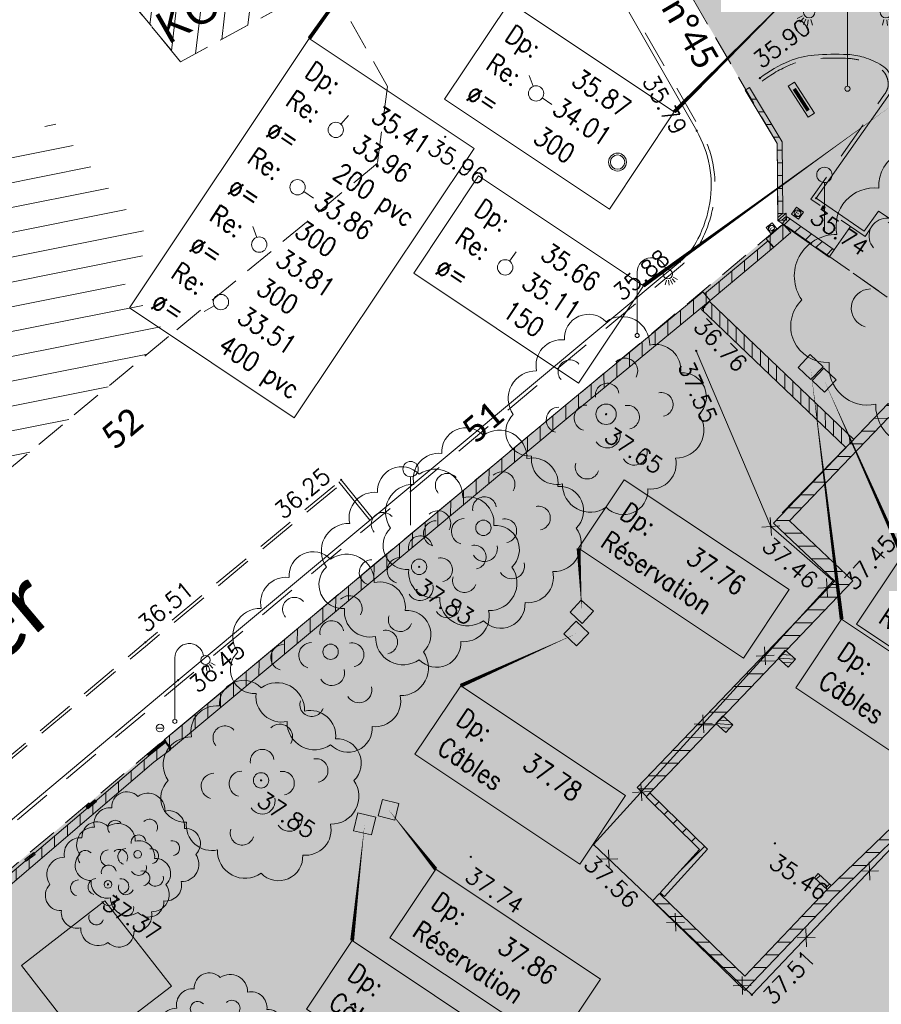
# Model space of a CAD drawing. Header units: metres. Extents: x 1711737 to 1712435, y 9275977 to 9276516.
# Tile 13 of 33: x 1711939 to 1711972, y 9276156 to 9276194. Entities that reach past the tile are written whole.
import ezdxf
from ezdxf.enums import TextEntityAlignment as Align

# ---------------------------------------------------------------- set-up
doc = ezdxf.new("R2010")
doc.units = ezdxf.units.M
doc.header["$LTSCALE"] = 5
doc.header["$PDMODE"] = 32
doc.header["$PDSIZE"] = 0.05
for name, pattern in [('Chemin', [0.5, 0.3, -0.2]), ('Feeder', [3, 1, -0.5, 1, -0.5]), ('Parcelle', [1.2, 0.8, -0.4])]:
    doc.linetypes.add(name, pattern=pattern)
doc.layers.get('0').update_dxf_attribs({"lineweight": 15})
doc.layers.add('_sh_lot1', color=7, linetype='Continuous', lineweight=15, true_color=0xffffd7)
for name, color, linetype, lineweight in [('BO_bordure', 7, 'Continuous', 13), ('BO_bordure.gra', 7, 'Continuous', 5), ('CAD-Parcelle', 11, 'Parcelle', 13), ('CAD-Parcelle-Texte', 11, 'Continuous', 15), ('CL_cloture', 7, 'Continuous', 13), ('CL_cloture.gra', 7, 'Continuous', 9), ('FA_facade.hah', 147, 'Continuous', 13), ('LA_limite-apparente', 8, 'Continuous', 13), ('LBA_bord-Asphalte', 8, 'Continuous', 15), ('MA_assainissement', 30, 'Continuous', 13), ('MA_assainissement.txt', 5, 'Continuous', 9), ('ME_electricite', 1, 'Continuous', 13), ('MG_gaz', 40, 'Continuous', 13), ('MI_non-affecte', 8, 'Continuous', 13), ('MI_non-affecte_Texte', 8, 'Continuous', 13), ('ML_eclairage-public', 6, 'Continuous', 13), ('MR_topo', 7, 'Continuous', 5), ('MR_topo.alt', 7, 'Continuous', 9), ('MS_signalisation', 7, 'Continuous', 13), ('MSH_signalisation-horizontale', 8, 'Continuous', 9), ('MU_mur', 7, 'Continuous', 13), ('MU_mur.hah', 147, 'Continuous', 13), ('MV_voirie', 7, 'Continuous', 13), ('TA_talus', 94, 'Continuous', 13), ('TH_talus-haut', 92, 'Continuous', 13), ('VE_Vegetation', 96, 'Continuous', 9)]:
    doc.layers.add(name, color=color, linetype=linetype, lineweight=lineweight)
doc.layers.add('CAD-NomRue', color=7, linetype='Continuous')
doc.styles.add('Ass-Style', font='simplex.shx')
doc.styles.add('Legend', font='calibri.ttf')
doc.styles.add('Simplex 1.0', font='Simplex.shx', dxfattribs={"height": 0.2})
doc.styles.get("Standard").update_dxf_attribs({"font": 'arial.ttf'})
doc.styles.add('Stylbloc-bdu', font='sanss___.ttf')
pattern_1 = [(0, (0, 0), (0, 0.5), [])]
pattern_2 = [(45, (0, 0), (-0.353553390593, 0.353553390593), [])]
pattern_3 = [(45, (0, 0), (-0.017677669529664, 0.017677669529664), [])]
pattern_4 = [(90, (0, 0), (-0.5, 3e-17), [])]
pattern_5 = [(11.2999, (1711881.224, 9276159.8023), (-0.186637, 0.934036), [])]

# ---------------------------------------------------------------- blocks, each defined once
blk = doc.blocks.new('Gv2')
at = {"color": 0}
for centre, radius, start, end in [((-0.0855, 0.3713), 0.1183, 43.6925, 183.5969), ((0.078, 0.3425), 0.1353, 358.4583, 125.1928), ((-0.2179, 0.2399), 0.1248, 83.4353, 192.7267), ((0.2407, 0.2171), 0.1248, 353.4353, 102.7267), ((-0.1768, 0.2081), 0.0582, 40.5494, 221.5178), ((0.0917, 0.2119), 0.0628, 330.5895, 133.7127), ((-0.3433, 0.0771), 0.1353, 88.4583, 215.1928), ((0.3722, 0.0847), 0.1183, 313.6925, 93.5969), ((0.0056, 0.0935), 0.0582, 9.1467, 190.1151), ((0.2694, 0.0478), 0.0582, 280.5494, 101.5178), ((-0.23, -0.0278), 0.0628, 90.5895, 253.7127), ((-0.0934, -0.0177), 0.0628, 90.5895, 253.7127), ((0.1047, -0.0144), 0.0582, 280.5494, 101.5178), ((-0.3721, -0.0864), 0.1183, 133.6925, 273.5969), ((0.3433, -0.0788), 0.1353, 268.4583, 35.1928), ((0.0058, -0.1023), 0.0628, 210.5895, 13.7127), ((0.1384, -0.1866), 0.0628, 210.5895, 13.7127), ((-0.2407, -0.2188), 0.1248, 173.4353, 282.7267), ((0.2179, -0.2416), 0.1248, 263.4353, 12.7267), ((-0.0925, -0.2585), 0.0582, 160.5494, 341.5178), ((-0.078, -0.3442), 0.1353, 178.4583, 305.1928), ((0.0856, -0.373), 0.1183, 223.6925, 3.5969)]:
    blk.add_arc(centre, radius, start, end, dxfattribs=at)
blk = doc.blocks.new('PointTopo')
at = {"color": 0}
blk.add_point((0, 0), dxfattribs=at)
at = {"layer": 'MR_topo.alt', "style": 'Simplex 1.0'}
blk.add_attdef('ALT', text='', height=0.65, dxfattribs=at).set_placement((0.25, -0.25), align=Align.TOP_LEFT)
blk = doc.blocks.new('Gv1')
at = {"color": 0}
blk.add_circle((0, 0), 0.5, dxfattribs=at)
blk = doc.blocks.new('Gl10')
at = {"flags": 128}
for points in [[(0, 0.1), (0, 3.104, 0.933922), (-1.4, 3.2)], [(0, 0.1), (0, 3.104, -0.933922), (1.4, 3.2)]]:
    blk.add_lwpolyline(points, format="xyb", dxfattribs=at)
at = {"color": 0}
for points in [[(-1.764, 2.857), (-1.97, 2.745)], [(-1.704, 2.779), (-1.862, 2.607)], [(-1.624, 2.726), (-1.721, 2.513)], [(-1.535, 2.702), (-1.562, 2.469)], [(-1.427, 2.709), (-1.369, 2.482)], [(1.426, 2.709), (1.369, 2.482)], [(1.535, 2.702), (1.562, 2.469)], [(1.624, 2.727), (1.72, 2.513)], [(1.703, 2.779), (1.862, 2.607)], [(1.764, 2.857), (1.97, 2.745)]]:
    blk.add_lwpolyline(points, dxfattribs=at)
at = {"flags": 128}
blk.add_lwpolyline([(0, 0.125), (0, 0.125)], dxfattribs=at)
at = {"color": 0}
for centre, radius in [((-1.5, 3), 0.224), ((1.5, 3), 0.224), ((0, 0), 0.1)]:
    blk.add_circle(centre, radius, dxfattribs=at)
blk = doc.blocks.new('Ha5')
at = {"color": 0}
blk.add_lwpolyline([(-0.5, -0.5), (0.5, -0.5), (0.5, 0.5), (-0.5, 0.5)], close=True, dxfattribs=at)
blk = doc.blocks.new('Hv8')
at = {"color": 0}
for p, q in [((-0.5, 0.398), (-0.398, 0.5)), ((-0.5, -0.051), (0.051, 0.5)), ((-0.5, -0.5), (0.5, 0.5)), ((-0.051, -0.5), (0.5, 0.051)), ((0.398, -0.5), (0.5, -0.398))]:
    blk.add_line(p, q, dxfattribs=at)
blk.add_lwpolyline([(-0.5, -0.5), (0.5, -0.5), (0.5, 0.5), (-0.5, 0.5)], close=True, dxfattribs=at)
blk = doc.blocks.new('Hvt')
at = {"color": 0}
blk.add_lwpolyline([(-0.5, -0.1), (0.5, -0.1), (0.5, 0.1), (-0.5, 0.1)], close=True, dxfattribs=at)
at = {"color": 0, "const_width": 0.1, "flags": 128}
blk.add_lwpolyline([(-0.35, 0), (0.35, 0)], dxfattribs=at)
blk = doc.blocks.new('Gs1')
at = {"color": 0, "flags": 128}
blk.add_lwpolyline([(0, 0), (0, 1.9)], dxfattribs=at)
at = {"color": 0}
blk.add_circle((0, 2.2), 0.3, dxfattribs=at)
blk = doc.blocks.new('Heq')
at = {"color": 0}
blk.add_lwpolyline([(-0.5, -0.5), (0.5, -0.5), (0.5, 0.5), (-0.5, 0.5)], close=True, dxfattribs=at)
blk.add_circle((0, 0), 0.4, dxfattribs=at)
at = {"color": 0, "style": 'Stylbloc-bdu'}
blk.add_text('E', height=0.6, dxfattribs=at).set_placement((0, 0), align=Align.MIDDLE_CENTER)
blk = doc.blocks.new('Gl9')
at = {"color": 0, "flags": 128}
blk.add_lwpolyline([(0, 0.1), (0, 3.104, -0.933922), (1.4, 3.2)], format="xyb", dxfattribs=at)
at = {"color": 0}
for points in [[(1.426, 2.709), (1.369, 2.482)], [(1.535, 2.702), (1.562, 2.469)], [(1.624, 2.727), (1.72, 2.513)], [(1.703, 2.779), (1.862, 2.607)], [(1.764, 2.857), (1.97, 2.745)]]:
    blk.add_lwpolyline(points, dxfattribs=at)
at = {"color": 0, "flags": 128}
blk.add_lwpolyline([(0, 0.125), (0, 0.125)], dxfattribs=at)
at = {"color": 0}
for centre, radius in [((1.5, 3), 0.224), ((0, 0), 0.1)]:
    blk.add_circle(centre, radius, dxfattribs=at)
blk = doc.blocks.new('Hg7')
at = {"color": 0, "flags": 128}
blk.add_lwpolyline([(-0.1125, 0), (0.1125, 0)], dxfattribs=at)
at = {"color": 0}
blk.add_circle((0, 0), 0.15, dxfattribs=at)
blk = doc.blocks.new('Ha1')
at = {"color": 0}
for radius in [0.5, 0.4]:
    blk.add_circle((0, 0), radius, dxfattribs=at)
blk = doc.blocks.new('_GeoCroix')
at = {"color": 0, "linetype": 'ByBlock', "lineweight": -2}
for p, q in [((-0.5, 0.5), (0.5, -0.5)), ((-0.5, -0.5), (0.5, 0.5))]:
    blk.add_line(p, q, dxfattribs=at)
blk = doc.blocks.new('dir_tron')
at = {"color": 0, "flags": 128}
blk.add_lwpolyline([(0.2, 0), (0.5, 0)], dxfattribs=at)
at = {"color": 0}
blk.add_circle((0, 0), 0.2, dxfattribs=at)

msp = doc.modelspace()

# ---------------------------------------------------------------- hatches: boundary and pattern name
at = {"layer": '_sh_lot1'}
h = msp.add_hatch(color=256, dxfattribs=at)
h.dxf.hatch_style = 1
h.paths.add_polyline_path([(1712050.695, 9276201.207), (1712041.971, 9276188.535), (1712031.491, 9276173.935), (1712021.032, 9276159.096), (1712016.253, 9276152.398), (1712014.08, 9276153.956), (1711985.838, 9276173.941), (1711968.308, 9276186.247), (1711968.27, 9276189.263), (1711952.437, 9276216.502), (1711948.951, 9276222.618), (1711953.153, 9276228.058), (1711955.689, 9276231.385), (1711956.567, 9276232.537), (1711959.283, 9276236.389), (1711957.439, 9276237.785), (1711955.641, 9276235.245), (1711954.528, 9276237.209), (1711952.857, 9276240.073), (1711951.329, 9276242.664), (1711950.259, 9276244.465), (1711949.482, 9276245.781), (1711947.588, 9276249.002), (1711948.855, 9276251.159), (1711953.921, 9276258.555), (1711957.085, 9276263.173), (1711961.209, 9276269.384), (1711963.595, 9276272.461), (1711963.93, 9276272.822), (1711964.46, 9276272.981), (1711965.086, 9276272.948), (1711965.62, 9276272.692), (1711978.036, 9276264.401), (1711976.668, 9276262.597), (1711989.632, 9276252.423), (1711991.235, 9276254.65), (1711998.516, 9276249.714), (1712001.29, 9276247.797), (1712006.354, 9276244.298), (1712016.449, 9276237.403), (1712016.271, 9276237.127), (1712012.502, 9276228.82), (1712012.697, 9276228.676), (1712017.972, 9276224.822), (1712023.931, 9276228.015), (1712035.669, 9276234.772), (1712045.724, 9276217.108), (1712062.431, 9276226.735), (1712072.551, 9276232.555), (1712075.161, 9276228.015), (1712059.203, 9276218.84), (1712048.391, 9276212.555), (1712041.24, 9276208.372), (1712050.211, 9276201.555)])
h = msp.add_hatch(color=256, dxfattribs=at)
h.dxf.hatch_style = 1
h.paths.add_polyline_path([(1712001.971, 9276136.535), (1712011.331, 9276149.995), (1712014.08, 9276153.956), (1711985.838, 9276173.941), (1711968.512, 9276186.104), (1711952.301, 9276172.605), (1711946.038, 9276167.369), (1711923.87, 9276148.803), (1711929.255, 9276142.337), (1711950.125, 9276124.469), (1711956.999, 9276136.257), (1711987.056, 9276114.796), (1711996.116, 9276127.229)], flags=17)
at = {"layer": 'FA_facade.hah'}
h = msp.add_hatch(dxfattribs=at)
h.set_pattern_fill('ANSI31', color=256, scale=0.3)
h.set_pattern_definition(pattern_5)
h.paths.add_polyline_path([(1711977.987, 9276199.801), (1711989.346, 9276191.706), (1712000.28, 9276207.001), (1712001.167, 9276206.365), (1712001.226, 9276206.446), (1712002.077, 9276205.836), (1712002.018, 9276205.755), (1712004.224, 9276204.183), (1712002.966, 9276202.422, 0.08537), (1712002.816, 9276202.112, 0.111979), (1712002.802, 9276201.849, 0.109733), (1712002.9, 9276201.606, 0.086308), (1712003.133, 9276201.368), (1712010.463, 9276196.106, 0.095282), (1712010.757, 9276195.97, 0.108911), (1712011.041, 9276195.963, 0.102587), (1712011.282, 9276196.064, 0.085753), (1712011.505, 9276196.281), (1712012.363, 9276197.462), (1712012.42, 9276197.42), (1712015.192, 9276201.196), (1712015.089, 9276201.274), (1712016.787, 9276203.595, 0.09354), (1712016.917, 9276203.868, 0.10023), (1712016.934, 9276204.149, 0.108626), (1712016.823, 9276204.445, 0.108626), (1712016.598, 9276204.668), (1712009.283, 9276209.904, 0.102238), (1712008.989, 9276210.035, 0.106254), (1712008.679, 9276210.036, 0.098614), (1712008.427, 9276209.927, 0.08627), (1712008.204, 9276209.709), (1712006.089, 9276206.769), (1712003.895, 9276208.357), (1712003.837, 9276208.275), (1712002.962, 9276208.888), (1712003.019, 9276208.97), (1712002.143, 9276209.578), (1712006.108, 9276215.097), (1712004.852, 9276215.977), (1712004.795, 9276215.896), (1712003.607, 9276216.728), (1712003.665, 9276216.81), (1712004.476, 9276217.95), (1712004.394, 9276218.008), (1712006.025, 9276220.3), (1712006.107, 9276220.242), (1712009.812, 9276225.45), (1712006.435, 9276227.878), (1712006.352, 9276227.935), (1712007.271, 9276229.266), (1712007.354, 9276229.209), (1712012.004, 9276235.732), (1712010.645, 9276236.697), (1712010.587, 9276236.615), (1712008.965, 9276237.774), (1712009.023, 9276237.855), (1711992.083, 9276249.951), (1711990.502, 9276247.779), (1711971.925, 9276261.036), (1711972.975, 9276262.505), (1711964.795, 9276268.337), (1711955.39, 9276255.047), (1711967.696, 9276246.305), (1711967.754, 9276246.386), (1711971.065, 9276244.034), (1711971.007, 9276243.953), (1711971.088, 9276243.895), (1711970.527, 9276243.106), (1711970.444, 9276243.165), (1711964.516, 9276234.864), (1711964.597, 9276234.806), (1711963.591, 9276233.403), (1711963.514, 9276233.458), (1711956.419, 9276223.505), (1711962.114, 9276219.449), (1711963.748, 9276221.674), (1711969.898, 9276217.33), (1711968.309, 9276215.081), (1711967.431, 9276215.695), (1711963.476, 9276210.148)])
h.paths.add_polyline_path([(1711971.329, 9276210.689), (1711976.866, 9276218.53), (1711964.992, 9276226.917), (1711968.587, 9276231.962), (1711977.989, 9276245.126), (1711962.354, 9276256.233), (1711964.947, 9276259.873), (1711991.628, 9276240.833), (1711993.209, 9276243.003), (1712005.03, 9276234.562), (1712003.261, 9276232.082), (1711999.532, 9276226.683), (1712002.854, 9276224.295), (1711996.672, 9276215.607), (1711999.08, 9276213.919), (1711988.182, 9276198.675), (1711980.889, 9276203.873)], flags=16)
h = msp.add_hatch(dxfattribs=at)
h.set_pattern_fill('ANSI31', color=256, scale=0.3, angle=72)
h.set_pattern_definition([(83.2999, (1711881.224, 9276159.8023), (-0.945995, 0.11113), [])])
h.paths.add_polyline_path([(1711950.701, 9276195.595), (1711948.951, 9276198.665), (1711942.671, 9276195.215), (1711944.931, 9276192.455)])
h = msp.add_hatch(dxfattribs=at)
h.set_pattern_fill('ANSI31', color=256, scale=0.3)
h.set_pattern_definition(pattern_5)
h.paths.add_polyline_path([(1711943.951, 9276185.275), (1711939.921, 9276190.165), (1711938.371, 9276188.935), (1711935.341, 9276192.615), (1711933.541, 9276192.815), (1711924.501, 9276185.215), (1711927.351, 9276181.815), (1711934.411, 9276173.335), (1711944.461, 9276181.705), (1711942.491, 9276184.085)])
at = {"layer": 'MU_mur.hah'}
h = msp.add_hatch(dxfattribs=at)
h.set_pattern_fill('_U', color=256, scale=0.5, style=0, pattern_type=0)
h.set_pattern_definition(pattern_1)
h.paths.add_polyline_path([(1711968.299, 9276186.515), (1711968.27, 9276189.263), (1711967.026, 9276191.346), (1711967.198, 9276191.448), (1711968.47, 9276189.32), (1711968.499, 9276186.517)])
h = msp.add_hatch(dxfattribs=at)
h.set_pattern_fill('_U', color=256, scale=0.5, angle=45, style=0, pattern_type=0)
h.set_pattern_definition(pattern_2)
h.paths.add_polyline_path([(1711968.475, 9276186.108), (1711970.311, 9276184.815), (1711970.507, 9276185.092), (1711968.671, 9276186.386)])
h = msp.add_hatch(dxfattribs=at)
h.set_pattern_fill('_U', color=256, scale=0.5, angle=90, style=0, pattern_type=0)
h.set_pattern_definition(pattern_4)
h.paths.add_polyline_path([(1711967.85, 9276185.525), (1711968.516, 9276186.108), (1711968.806, 9276185.776), (1711968.139, 9276185.194)])
h = msp.add_hatch(dxfattribs=at)
h.set_pattern_fill('_U', color=256, scale=0.5, angle=90, style=0, pattern_type=0)
h.set_pattern_definition(pattern_4)
h.paths.add_polyline_path([(1711965.433, 9276183.378), (1711967.922, 9276185.455), (1711968.14, 9276185.195), (1711965.651, 9276183.117)])
h = msp.add_hatch(dxfattribs=at)
h.set_pattern_fill('_U', color=256, scale=0.5, angle=90, style=0, pattern_type=0)
h.set_pattern_definition(pattern_4)
h.paths.add_polyline_path([(1711944.295, 9276165.914), (1711959.897, 9276178.938), (1711965.37, 9276183.456), (1711965.65, 9276183.116), (1711960.178, 9276178.599), (1711944.577, 9276165.576)])
h = msp.add_hatch(dxfattribs=at)
h.set_pattern_fill('ANSI31', color=256, scale=0.1, angle=45, style=0)
h.paths.add_polyline_path([(1711965.623, 9276183.076), (1711971.27, 9276177.672), (1711970.966, 9276177.354), (1711965.319, 9276182.758)])
h = msp.add_hatch(dxfattribs=at)
h.set_pattern_fill('_U', color=256, scale=0.5, style=0, pattern_type=0)
h.set_pattern_definition(pattern_1)
h.paths.add_polyline_path([(1711975.993, 9276175.358), (1711972.633, 9276178.532), (1711968.759, 9276174.485), (1711971.236, 9276172.144), (1711963.166, 9276163.7), (1711962.804, 9276164.046), (1711970.527, 9276172.126), (1711968.131, 9276174.391), (1711972.619, 9276179.082), (1711976.261, 9276175.641)])
h = msp.add_hatch(dxfattribs=at)
h.set_pattern_fill('_U', color=256, scale=0.5, style=0, pattern_type=0)
h.set_pattern_definition(pattern_1)
h.paths.add_polyline_path([(1711963.398, 9276159.609), (1711967.017, 9276156.098), (1711970.521, 9276159.771), (1711975.91, 9276164.977), (1711975.675, 9276165.204), (1711978.859, 9276168.601), (1711978.129, 9276169.314), (1711977.886, 9276169.065), (1711978.336, 9276168.625), (1711975.113, 9276165.19), (1711975.334, 9276164.977), (1711970.237, 9276160.053), (1711967.006, 9276156.666), (1711963.677, 9276159.896)])
h = msp.add_hatch(dxfattribs=at)
h.set_pattern_fill('_U', color=256, scale=0.5, angle=90, style=0, pattern_type=0)
h.set_pattern_definition(pattern_4)
h.paths.add_polyline_path([(1711927.593, 9276151.903), (1711936.39, 9276159.076), (1711943.686, 9276165.284), (1711944.347, 9276165.812), (1711944.55, 9276165.558), (1711943.893, 9276165.033), (1711936.598, 9276158.826), (1711927.799, 9276151.651)])
h = msp.add_hatch(dxfattribs=at)
h.set_pattern_fill('_U', color=256, scale=0.025, angle=45, style=0, pattern_type=0)
h.set_pattern_definition(pattern_3)
h.paths.add_polyline_path([(1711943.686, 9276165.284), (1711944.367, 9276165.847), (1711944.31, 9276165.917), (1711943.629, 9276165.353)])
h = msp.add_hatch(dxfattribs=at)
h.set_pattern_fill('_U', color=256, scale=0.5, angle=45, style=0, pattern_type=0)
h.set_pattern_definition(pattern_2)
h.paths.add_polyline_path([(1711963.145, 9276163.688), (1711965.241, 9276161.626), (1711963.704, 9276159.924), (1711963.867, 9276159.777), (1711965.546, 9276161.635), (1711963.3, 9276163.845)])
h = msp.add_hatch(dxfattribs=at)
h.set_pattern_fill('_U', color=256, scale=0.025, angle=45, style=0, pattern_type=0)
h.set_pattern_definition(pattern_3)
h.paths.add_polyline_path([(1711941.298, 9276163.22), (1711941.638, 9276163.499), (1711941.581, 9276163.569), (1711941.241, 9276163.289)])
h = msp.add_hatch(dxfattribs=at)
h.set_pattern_fill('_U', color=256, scale=0.5, angle=45, style=0, pattern_type=0)
h.set_pattern_definition(pattern_2)
h.paths.add_polyline_path([(1711938.892, 9276161.164), (1711939.248, 9276161.431), (1711939.194, 9276161.503), (1711938.838, 9276161.236)])
h = msp.add_hatch(dxfattribs=at)
h.set_pattern_fill('_U', color=256, scale=0.5, angle=45, style=0, pattern_type=0)
h.set_pattern_definition(pattern_2)
h.paths.add_polyline_path([(1711970.237, 9276160.053), (1711969.736, 9276160.518), (1711969.885, 9276160.679), (1711970.387, 9276160.214)])

# ---------------------------------------------------------------- linework, layer by layer
at = {"layer": 'BO_bordure', "flags": 128}
for points in [[(1711917.373, 9276145.247), (1711935.666, 9276160.562), (1711944.832, 9276168.251), (1711952.453, 9276174.607), (1711964.475, 9276184.636, 0.102196), (1711965.178, 9276185.521, 0.076944), (1711965.641, 9276186.942, 0.085567), (1711965.627, 9276188.385, 0.084585), (1711965.127, 9276189.757), (1711955.056, 9276207.429, 0.024997), (1711954.744, 9276207.918, 0.009175), (1711953.807, 9276209.187, 0.012386), (1711952.892, 9276210.319, 0.012386), (1711951.923, 9276211.405)], [(1711967.599, 9276191.822, -0.060964), (1711968.752, 9276192.486, -0.080909), (1711969.728, 9276192.723, -0.031032), (1711971.034, 9276192.743, -0.063652), (1711971.663, 9276192.633, -0.057535), (1711972.374, 9276192.318, -0.123812), (1711972.635, 9276192.062, -0.061615), (1711972.727, 9276191.858, -0.056132), (1711972.773, 9276191.617, -0.098851), (1711972.745, 9276191.383, -0.074037), (1711972.604, 9276191.102), (1711969.805, 9276187.124), (1711971.678, 9276185.83), (1711972.24, 9276186.607), (1711975.829, 9276184.223), (1711975.527, 9276183.771), (1711977.414, 9276182.488), (1711977.768, 9276183.028), (1711979.552, 9276181.795), (1711982.11, 9276185.31, -0.098667), (1711982.451, 9276185.625, -0.079387), (1711982.984, 9276185.844, -0.106627), (1711983.677, 9276185.857, -0.106627), (1711984.314, 9276185.583)]]:
    msp.add_lwpolyline(points, format="xyb", dxfattribs=at)
at = {"layer": 'BO_bordure.gra', "linetype": 'Chemin', "flags": 128}
for points in [[(1711917.469, 9276145.132), (1711935.763, 9276160.447), (1711944.929, 9276168.136), (1711952.549, 9276174.492), (1711964.571, 9276184.521, 0.102196), (1711965.312, 9276185.453, 0.076944), (1711965.789, 9276186.918, 0.085567), (1711965.774, 9276188.412, 0.084585), (1711965.258, 9276189.831), (1711955.186, 9276207.504, 0.024997), (1711954.867, 9276208.005, 0.009175), (1711953.926, 9276209.278, 0.012386), (1711953.007, 9276210.416, 0.012386), (1711952.032, 9276211.507, 0.012386)], [(1711967.689, 9276191.702, -0.060964), (1711968.81, 9276192.347, -0.080909), (1711969.74, 9276192.574, -0.031032), (1711971.027, 9276192.593, -0.063652), (1711971.619, 9276192.489, -0.057535), (1711972.298, 9276192.189, -0.123812), (1711972.507, 9276191.984, -0.061615), (1711972.584, 9276191.814, -0.056132), (1711972.623, 9276191.606, -0.098851), (1711972.602, 9276191.43, -0.074037), (1711972.481, 9276191.189), (1711969.595, 9276187.086), (1711971.714, 9276185.624), (1711972.277, 9276186.403), (1711975.62, 9276184.182), (1711975.32, 9276183.731), (1711977.456, 9276182.278), (1711977.809, 9276182.817), (1711979.587, 9276181.588), (1711982.231, 9276185.221, -0.098667), (1711982.53, 9276185.497, -0.079387), (1711983.018, 9276185.698, -0.106627), (1711983.648, 9276185.71, -0.106627), (1711984.227, 9276185.461, -0.106627)]]:
    msp.add_lwpolyline(points, format="xyb", dxfattribs=at)
at = {"layer": 'CAD-Parcelle', "ltscale": 0.3, "elevation": 34.565}
msp.add_lwpolyline([(1712014.08, 9276153.956), (1711985.838, 9276173.941), (1711968.308, 9276186.247), (1711968.27, 9276189.263), (1711952.437, 9276216.502), (1711948.951, 9276222.618), (1711953.153, 9276228.058), (1711955.689, 9276231.385), (1711956.567, 9276232.537), (1711959.283, 9276236.389), (1711957.439, 9276237.785), (1711955.641, 9276235.245), (1711954.528, 9276237.209), (1711952.857, 9276240.073), (1711951.329, 9276242.664)], dxfattribs=at)
for points in [[(1711908.341, 9276204.585), (1711909.371, 9276205.175), (1711909.661, 9276205.345), (1711909.921, 9276204.965), (1711930.321, 9276216.765), (1711932.261, 9276213.375), (1711934.241, 9276209.915), (1711936.211, 9276206.485), (1711938.201, 9276203.015), (1711940.331, 9276199.285), (1711942.671, 9276195.215), (1711944.931, 9276192.455), (1711950.701, 9276195.595), (1711953.031, 9276191.495), (1711952.631, 9276188.485), (1711944.461, 9276181.705), (1711934.411, 9276173.335), (1711927.351, 9276181.815), (1711924.501, 9276185.215), (1711908.341, 9276204.585)], [(1711942.671, 9276195.215), (1711948.951, 9276198.665), (1711950.701, 9276195.595), (1711944.931, 9276192.455), (1711942.671, 9276195.215)], [(1711987.056, 9276114.796), (1711956.999, 9276136.257), (1711950.125, 9276124.469), (1711929.137, 9276142.438), (1711929.141, 9276142.474), (1711923.87, 9276148.803), (1711946.038, 9276167.369), (1711952.301, 9276172.605), (1711968.516, 9276186.108), (1711968.308, 9276186.247), (1711985.838, 9276173.941), (1712014.08, 9276153.956), (1712011.331, 9276149.995), (1712001.971, 9276136.535), (1711996.116, 9276127.229), (1711987.056, 9276114.796)]]:
    msp.add_lwpolyline(points, close=True, dxfattribs=at)
at = {"layer": 'CL_cloture', "flags": 128}
msp.add_lwpolyline([(1711968.027, 9276174.269), (1711970.467, 9276172.141), (1711961.095, 9276161.818), (1711967.286, 9276155.936), (1711978.996, 9276168.259), (1711979.722, 9276167.562), (1711984.601, 9276172.673)], dxfattribs=at)
at = {"layer": 'LA_limite-apparente', "flags": 128}
msp.add_lwpolyline([(1711938.708, 9276157.077), (1711941.288, 9276153.759), (1711944.575, 9276156.271), (1711941.974, 9276159.617)], close=True, dxfattribs=at)
at = {"layer": 'LBA_bord-Asphalte', "linetype": 'Chemin', "flags": 128}
msp.add_lwpolyline([(1711970.507, 9276185.092), (1711971.145, 9276186.016)], dxfattribs=at)
at = {"layer": 'MA_assainissement.txt'}
for points in [[(1711959.993, 9276207.43, 0, 0.15, 0), (1711949.967, 9276193.37, 0, 0, 0)], [(1711970.397, 9276196.666, 0, 0.15, 0), (1711964.25, 9276190.497, 0, 0, 0)], [(1711972.724, 9276190.716, 0, 0.15, 0), (1711963.041, 9276183.689, 0, 0, 0)]]:
    msp.add_lwpolyline(points, format="xyseb", dxfattribs=at)
for points in [[(1711957.802, 9276194.798), (1711964.25, 9276190.497), (1711961.711, 9276186.691), (1711955.264, 9276190.991)], [(1711949.967, 9276193.37), (1711956.415, 9276189.07), (1711949.382, 9276178.525), (1711942.934, 9276182.825)], [(1711956.594, 9276187.989), (1711963.041, 9276183.689), (1711960.503, 9276179.883), (1711954.055, 9276184.183)]]:
    msp.add_lwpolyline(points, close=True, dxfattribs=at)
at = {"layer": 'MI_non-affecte_Texte'}
for points in [[(1711969.581, 9276180.507, 0, 0.15, 0), (1711970.799, 9276170.633, 0, 0, 0)], [(1711970.115, 9276179.993, 0, 0.15, 0), (1711973.172, 9276173.122, 0, 0, 0)], [(1711960.631, 9276170.926, 0, 0.15, 0), (1711960.505, 9276173.413, 0, 0, 0)], [(1711960.417, 9276170.073, 0, 0.15, 0), (1711955.892, 9276168.032, 0, 0, 0)], [(1711953.072, 9276163.18, 0, 0.15, 0), (1711954.915, 9276160.85, 0, 0, 0)], [(1711952.135, 9276162.625, 0, 0.15, 0), (1711951.644, 9276158.056, 0, 0, 0)]]:
    msp.add_lwpolyline(points, format="xyseb", dxfattribs=at)
for points in [[(1711962.294, 9276176.096), (1711968.742, 9276171.796), (1711966.953, 9276169.113), (1711960.505, 9276173.413)], [(1711973.172, 9276173.122), (1711979.619, 9276168.822), (1711977.83, 9276166.139), (1711971.382, 9276170.439)], [(1711970.799, 9276170.633), (1711977.247, 9276166.333), (1711975.457, 9276163.65), (1711969.009, 9276167.95)], [(1711955.892, 9276168.032), (1711962.339, 9276163.732), (1711960.55, 9276161.049), (1711954.102, 9276165.349)], [(1711954.915, 9276160.85), (1711961.362, 9276156.55), (1711959.573, 9276153.867), (1711953.125, 9276158.167)], [(1711951.644, 9276158.056), (1711958.092, 9276153.756), (1711956.302, 9276151.073), (1711949.855, 9276155.373)]]:
    msp.add_lwpolyline(points, close=True, dxfattribs=at)
at = {"layer": 'MSH_signalisation-horizontale', "linetype": 'Feeder', "ltscale": 0.3, "flags": 128}
for points in [[(1711925.621, 9276154.727), (1711929.293, 9276157.781), (1711934.328, 9276161.99), (1711943.558, 9276169.732), (1711951.216, 9276176.094)], [(1711925.698, 9276154.634), (1711929.37, 9276157.689), (1711934.405, 9276161.898), (1711943.635, 9276169.64), (1711951.293, 9276176.001)]]:
    msp.add_lwpolyline(points, dxfattribs=at)
at = {"layer": 'MSH_signalisation-horizontale', "flags": 128}
for points in [[(1711951.122, 9276176.018), (1711952.337, 9276174.511)], [(1711951.216, 9276176.094), (1711952.429, 9276174.587)]]:
    msp.add_lwpolyline(points, dxfattribs=at)
at = {"layer": 'MU_mur'}
for p, q in [((1711967.026, 9276191.346, 35.99), (1711967.198, 9276191.448, 35.99)), ((1711968.299, 9276186.515, 35.99), (1711968.499, 9276186.517, 35.99)), ((1711968.475, 9276186.108, 36.015), (1711968.671, 9276186.386, 36.015)), ((1711968.516, 9276186.108, 36.01), (1711968.806, 9276185.776, 36.01)), ((1711967.85, 9276185.525, 36.01), (1711968.139, 9276185.194, 36.01)), ((1711967.922, 9276185.455, 36.05), (1711968.14, 9276185.195, 36.05)), ((1711970.311, 9276184.815, 36.015), (1711970.507, 9276185.092, 36.015)), ((1711965.37, 9276183.456, 36.691), (1711965.65, 9276183.116, 36.691)), ((1711965.433, 9276183.378, 36.05), (1711965.651, 9276183.117, 36.05)), ((1711965.623, 9276183.076, 36.262), (1711965.319, 9276182.758, 36.262)), ((1711971.27, 9276177.672, 36.262), (1711970.966, 9276177.354, 36.262)), ((1711944.295, 9276165.914, 36.691), (1711944.577, 9276165.576, 36.691)), ((1711944.367, 9276165.847, 36.712), (1711944.31, 9276165.917, 36.712)), ((1711944.55, 9276165.539, 37.156), (1711944.347, 9276165.812, 37.156)), ((1711944.347, 9276165.812, 37.156), (1711944.55, 9276165.558, 37.156)), ((1711943.686, 9276165.284, 36.712), (1711943.629, 9276165.353, 36.712)), ((1711963.166, 9276163.7), (1711962.804, 9276164.046)), ((1711963.145, 9276163.688, 35.554), (1711963.3, 9276163.845, 35.554)), ((1711941.638, 9276163.499, 36.781), (1711941.581, 9276163.569, 36.781)), ((1711941.298, 9276163.22, 36.781), (1711941.241, 9276163.289, 36.781)), ((1711938.892, 9276161.164, 36.848), (1711938.838, 9276161.236, 36.848)), ((1711939.248, 9276161.431, 36.848), (1711939.194, 9276161.503, 36.848)), ((1711969.736, 9276160.518, 35.561), (1711969.885, 9276160.679, 35.561)), ((1711970.237, 9276160.053, 35.561), (1711970.387, 9276160.214, 35.561)), ((1711963.398, 9276159.609, 35.554), (1711963.677, 9276159.896, 35.554)), ((1711963.704, 9276159.924, 35.554), (1711963.867, 9276159.777, 35.554))]:
    msp.add_line(p, q, dxfattribs=at)
at = {"layer": 'MU_mur', "flags": 128}
for points, elevation in [([(1711968.299, 9276186.515), (1711968.27, 9276189.263), (1711967.026, 9276191.346)], 35.99), ([(1711968.499, 9276186.517), (1711968.47, 9276189.32), (1711967.198, 9276191.448)], 35.99), ([(1711968.671, 9276186.386), (1711970.507, 9276185.092)], 36.015), ([(1711967.85, 9276185.525), (1711968.516, 9276186.108)], 36.01), ([(1711968.475, 9276186.108), (1711970.311, 9276184.815)], 36.015), ([(1711965.433, 9276183.378), (1711967.922, 9276185.455)], 36.05), ([(1711968.139, 9276185.194), (1711968.806, 9276185.776)], 36.01), ([(1711965.65, 9276183.117), (1711968.139, 9276185.194)], 36.05), ([(1711944.295, 9276165.914), (1711959.897, 9276178.938), (1711965.37, 9276183.456)], 36.691), ([(1711944.577, 9276165.576), (1711960.178, 9276178.599), (1711965.65, 9276183.117)], 36.691), ([(1711965.319, 9276182.758), (1711970.966, 9276177.354)], 36.262), ([(1711965.623, 9276183.076), (1711971.27, 9276177.672)], 36.262), ([(1711963.398, 9276159.609), (1711967.017, 9276156.098), (1711970.521, 9276159.771), (1711975.893, 9276164.994), (1711975.675, 9276165.204), (1711978.86, 9276168.6), (1711978.129, 9276169.314)], 35.554), ([(1711963.677, 9276159.896), (1711967.006, 9276156.666), (1711970.237, 9276160.053), (1711975.334, 9276164.977), (1711975.113, 9276165.19), (1711978.336, 9276168.625), (1711977.886, 9276169.065)], 35.554), ([(1711927.593, 9276151.903), (1711936.39, 9276159.076), (1711943.686, 9276165.284), (1711944.347, 9276165.812)], 37.156), ([(1711943.629, 9276165.353), (1711944.31, 9276165.917)], 36.712), ([(1711943.686, 9276165.284), (1711944.367, 9276165.847)], 36.712), ([(1711927.808, 9276151.639), (1711936.608, 9276158.815), (1711943.883, 9276165.044), (1711944.55, 9276165.539)], 37.156), ([(1711963.3, 9276163.845), (1711965.546, 9276161.635), (1711963.867, 9276159.777)], 35.554), ([(1711941.241, 9276163.289), (1711941.581, 9276163.569)], 36.781), ([(1711941.298, 9276163.22), (1711941.638, 9276163.499)], 36.781), ([(1711963.145, 9276163.688), (1711965.241, 9276161.626), (1711963.704, 9276159.924)], 35.554), ([(1711938.838, 9276161.236), (1711939.194, 9276161.503)], 36.848), ([(1711938.892, 9276161.164), (1711939.248, 9276161.431)], 36.848), ([(1711970.237, 9276160.053), (1711969.736, 9276160.518)], 35.561), ([(1711970.387, 9276160.214), (1711969.885, 9276160.679)], 35.561)]:
    msp.add_lwpolyline(points, dxfattribs=dict(at, elevation=elevation))
for points in [[(1711976.261, 9276175.641), (1711972.619, 9276179.082), (1711968.13, 9276174.392), (1711970.527, 9276172.126), (1711962.804, 9276164.046)], [(1711975.993, 9276175.358), (1711972.633, 9276178.532), (1711968.759, 9276174.485), (1711971.236, 9276172.144), (1711963.166, 9276163.7)]]:
    msp.add_lwpolyline(points, dxfattribs=at)
at = {"layer": 'TA_talus', "flags": 128}
msp.add_lwpolyline([(1711965.319, 9276182.758), (1711970.966, 9276177.354), (1711968.476, 9276174.799)], dxfattribs=at)
at = {"layer": 'TH_talus-haut', "flags": 128}
msp.add_lwpolyline([(1711965.112, 9276181.138), (1711968.027, 9276174.269)], dxfattribs=at)

# ---------------------------------------------------------------- block references
at = {"layer": 'CL_cloture.gra', "xscale": 0.5, "yscale": 0.5, "zscale": 0.5}
for p, rotation in [((1711968.027, 9276174.269), 318.9153997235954), ((1711970.223, 9276171.872), 227.7674774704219), ((1711967.803, 9276169.207), 227.7674774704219), ((1711965.383, 9276166.541), 227.7674774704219), ((1711962.964, 9276163.876), 227.7674774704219), ((1711961.69, 9276161.253), 316.4703308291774), ((1711971.888, 9276160.779), 46.46156804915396), ((1711964.3, 9276158.773), 316.4703308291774), ((1711969.409, 9276158.17), 46.46156804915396), ((1711966.91, 9276156.294), 316.4703308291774)]:
    msp.add_blockref('_GeoCroix', p, dxfattribs=dict(at, rotation=rotation))
at = {"layer": 'MA_assainissement', "xscale": 0.7, "yscale": 0.7, "zscale": 0.7}
msp.add_blockref('Ha1', (1711962.031, 9276188.532, 35.913), dxfattribs=at)
at = {"layer": 'MA_assainissement.txt', "xscale": 1.5, "yscale": 1.5}
for p, rotation in [((1711958.842, 9276191.22), 111.3684093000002), ((1711958.842, 9276191.22), 324.6202422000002), ((1711951.006, 9276189.792), 48.8982231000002), ((1711949.508, 9276187.546), 325.9271700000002), ((1711948.01, 9276185.3), 109.2234312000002), ((1711957.633, 9276184.411), 54.8852913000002), ((1711946.512, 9276183.053), 209.4412887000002)]:
    msp.add_blockref('dir_tron', p, dxfattribs=dict(at, rotation=rotation))
at = {"layer": 'ME_electricite'}
for p, xscale, yscale, rotation in [((1711969.075, 9276186.529, 36.024), 0.3338363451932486, 0.3338363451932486, 324.8309999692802), ((1711968.05, 9276185.944, 35.984), 0.2944893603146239, 0.2944893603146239, 38.21839910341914)]:
    msp.add_blockref('Heq', p, dxfattribs=dict(at, xscale=xscale, yscale=yscale, rotation=rotation))
at = {"layer": 'MG_gaz'}
msp.add_blockref('Hg7', (1711944.125, 9276166.375, 36.664), dxfattribs=at)
at = {"layer": 'MI_non-affecte'}
for p, xscale, yscale, rotation in [((1711969.581, 9276180.507, 36.228), 0.692177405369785, 0.692177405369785, 226.4915530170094), ((1711970.115, 9276179.993, 36.232), 0.6703858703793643, 0.6703858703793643, 226.4788682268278), ((1711960.631, 9276170.926, 37.762), 0.6516167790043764, 0.6516167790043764, 137.4629482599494), ((1711960.417, 9276170.073, 37.78), 0.6854673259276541, 0.6854673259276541, 226.3751401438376), ((1711953.072, 9276163.18, 37.863), 0.668818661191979, 0.668818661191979, 166.0406431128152), ((1711952.135, 9276162.625, 37.85), 0.7181852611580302, 0.7181852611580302, 166.7734676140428)]:
    msp.add_blockref('Ha5', p, dxfattribs=dict(at, xscale=xscale, yscale=yscale, rotation=rotation))
at = {"layer": 'ML_eclairage-public', "zscale": 0.4}
msp.add_blockref('Gl10', (1711971.027, 9276191.405, 35.814), dxfattribs=at)
at = {"layer": 'ML_eclairage-public', "xscale": 0.8, "yscale": 0.8, "zscale": 0.8}
for p in [(1711962.799, 9276181.744, 36.097), (1711944.706, 9276166.638, 36.64)]:
    msp.add_blockref('Gl9', p, dxfattribs=at)
at = {"layer": 'MR_topo'}
ref = msp.add_blockref('PointTopo', (1711967.599, 9276191.822, 35.903), dxfattribs=dict(at, rotation=36.88298181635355))
ref.add_attrib('ALT', '35.90', (1711967.648, 9276192.172, 35.903), dxfattribs={"layer": 'MR_topo.alt', "height": 0.65, "rotation": 36.883, "style": 'Simplex 1.0'})
ref = msp.add_blockref('PointTopo', (1711965.127, 9276189.757, 35.786), dxfattribs=dict(at, rotation=299.6781523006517))
ref.add_attrib('ALT', '35.79', dxfattribs={"layer": 'MR_topo.alt', "height": 0.65, "rotation": 299.6782, "style": 'Simplex 1.0'}).set_placement((1711964.786, 9276189.851, 35.786), align=Align.TOP_RIGHT)
ref = msp.add_blockref('PointTopo', (1711955.29, 9276189.52, 35.958), dxfattribs=dict(at, rotation=328.0956146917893))
ref.add_attrib('ALT', '35.96', dxfattribs={"layer": 'MR_topo.alt', "height": 0.65, "rotation": 328.0956, "style": 'Simplex 1.0'}).set_placement((1711954.878, 9276189.482, 35.958), align=Align.TOP_LEFT)
ref = msp.add_blockref('PointTopo', (1711969.805, 9276187.124, 35.742), dxfattribs=dict(at, rotation=325.384779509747))
ref.add_attrib('ALT', '35.74', dxfattribs={"layer": 'MR_topo.alt', "height": 0.65, "rotation": 325.3848, "style": 'Simplex 1.0'}).set_placement((1711969.868, 9276186.776, 35.742), align=Align.TOP_LEFT)
ref = msp.add_blockref('PointTopo', (1711964.475, 9276184.636, 35.876), dxfattribs=dict(at, rotation=39.83561333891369))
ref.add_attrib('ALT', '35.88', dxfattribs={"layer": 'MR_topo.alt', "height": 0.65, "rotation": 39.8356, "style": 'Simplex 1.0'}).set_placement((1711964.123, 9276184.668, 35.876), align=Align.RIGHT)
ref = msp.add_blockref('PointTopo', (1711965.423, 9276182.858, 36.757), dxfattribs=dict(at, rotation=314.2564943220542))
ref.add_attrib('ALT', '36.76', dxfattribs={"layer": 'MR_topo.alt', "height": 0.65, "rotation": 314.2565, "style": 'Simplex 1.0'}).set_placement((1711965.419, 9276182.505, 36.757), align=Align.TOP_LEFT)
ref = msp.add_blockref('PointTopo', (1711965.112, 9276181.138, 37.554), dxfattribs=dict(at, rotation=292.9892690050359))
ref.add_attrib('ALT', '37.55', dxfattribs={"layer": 'MR_topo.alt', "height": 0.65, "rotation": 292.9893, "style": 'Simplex 1.0'}).set_placement((1711964.98, 9276180.81, 37.554), align=Align.TOP_LEFT)
ref = msp.add_blockref('PointTopo', (1711961.582, 9276178.66, 37.654), dxfattribs=dict(at, rotation=326.2998993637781))
ref.add_attrib('ALT', '37.65', dxfattribs={"layer": 'MR_topo.alt', "height": 0.65, "rotation": 326.2999, "style": 'Simplex 1.0'}).set_placement((1711961.81, 9276178.208, 37.654), align=Align.TOP_LEFT)
ref = msp.add_blockref('PointTopo', (1711951.216, 9276176.094, 36.245), dxfattribs=dict(at, rotation=39.83561331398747))
ref.add_attrib('ALT', '36.25', dxfattribs={"layer": 'MR_topo.alt', "height": 0.65, "rotation": 39.8356, "style": 'Simplex 1.0'}).set_placement((1711950.864, 9276176.126, 36.245), align=Align.RIGHT)
ref = msp.add_blockref('PointTopo', (1711968.027, 9276174.269, 37.46), dxfattribs=dict(at, rotation=318.9153997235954))
ref.add_attrib('ALT', '37.46', dxfattribs={"layer": 'MR_topo.alt', "height": 0.65, "rotation": 318.9154, "style": 'Simplex 1.0'}).set_placement((1711968.051, 9276173.916, 37.46), align=Align.TOP_LEFT)
ref = msp.add_blockref('PointTopo', (1711970.467, 9276172.141, 37.447), dxfattribs=dict(at, rotation=47.76747747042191))
ref.add_attrib('ALT', '37.45', dxfattribs={"layer": 'MR_topo.alt', "height": 0.65, "rotation": 47.7675, "style": 'Simplex 1.0'}).set_placement((1711970.82, 9276172.158, 37.447), align=Align.TOP_LEFT)
ref = msp.add_blockref('PointTopo', (1711954.267, 9276172.687, 37.833), dxfattribs=dict(at, rotation=326.2998993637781))
ref.add_attrib('ALT', '37.83', dxfattribs={"layer": 'MR_topo.alt', "height": 0.65, "rotation": 326.2999, "style": 'Simplex 1.0'}).set_placement((1711954.403, 9276172.295, 37.833), align=Align.TOP_LEFT)
ref = msp.add_blockref('PointTopo', (1711943.558, 9276169.732, 36.511), dxfattribs=dict(at, rotation=39.71796844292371))
ref.add_attrib('ALT', '36.51', (1711943.59, 9276170.084, 36.511), dxfattribs={"layer": 'MR_topo.alt', "height": 0.65, "rotation": 39.718, "style": 'Simplex 1.0'})
ref = msp.add_blockref('PointTopo', (1711944.832, 9276168.251, 36.451), dxfattribs=dict(at, rotation=39.8317981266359))
ref.add_attrib('ALT', '36.45', dxfattribs={"layer": 'MR_topo.alt', "height": 0.65, "rotation": 39.8318, "style": 'Simplex 1.0'}).set_placement((1711945.184, 9276168.219, 36.451), align=Align.TOP_LEFT)
ref = msp.add_blockref('PointTopo', (1711948.08, 9276164.329, 37.854), dxfattribs=dict(at, rotation=326.2998993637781))
ref.add_attrib('ALT', '37.85', dxfattribs={"layer": 'MR_topo.alt', "height": 0.65, "rotation": 326.2999, "style": 'Simplex 1.0'}).set_placement((1711948.216, 9276163.938, 37.854), align=Align.TOP_LEFT)
ref = msp.add_blockref('PointTopo', (1711961.095, 9276161.818, 37.563), dxfattribs=dict(at, rotation=316.4703308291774))
ref.add_attrib('ALT', '37.56', dxfattribs={"layer": 'MR_topo.alt', "height": 0.65, "rotation": 316.4703, "style": 'Simplex 1.0'}).set_placement((1711961.104, 9276161.464, 37.563), align=Align.TOP_LEFT)
ref = msp.add_blockref('PointTopo', (1711968.187, 9276161.862, 35.457), dxfattribs=dict(at, rotation=326.2998993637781))
ref.add_attrib('ALT', '35.46', dxfattribs={"layer": 'MR_topo.alt', "height": 0.65, "rotation": 326.2999, "style": 'Simplex 1.0'}).set_placement((1711968.256, 9276161.516, 35.457), align=Align.TOP_LEFT)
ref = msp.add_blockref('PointTopo', (1711956.284, 9276161.335, 37.737), dxfattribs=dict(at, rotation=326.2998993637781))
ref.add_attrib('ALT', '37.74', dxfattribs={"layer": 'MR_topo.alt', "height": 0.65, "rotation": 326.2999, "style": 'Simplex 1.0'}).set_placement((1711956.354, 9276160.988, 37.737), align=Align.TOP_LEFT)
ref = msp.add_blockref('PointTopo', (1711942.091, 9276160.255, 37.367), dxfattribs=dict(at, rotation=326.2998993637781))
ref.add_attrib('ALT', '37.37', dxfattribs={"layer": 'MR_topo.alt', "height": 0.65, "rotation": 326.2999, "style": 'Simplex 1.0'}).set_placement((1711942.16, 9276159.909, 37.367), align=Align.TOP_LEFT)
ref = msp.add_blockref('PointTopo', (1711967.286, 9276155.936, 37.506), dxfattribs=dict(at, rotation=46.46156804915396))
ref.add_attrib('ALT', '37.51', dxfattribs={"layer": 'MR_topo.alt', "height": 0.65, "rotation": 46.4616, "style": 'Simplex 1.0'}).set_placement((1711967.64, 9276155.945, 37.506), align=Align.TOP_LEFT)
at = {"layer": 'MS_signalisation'}
for p in [(1711970.124, 9276185.832, 35.906), (1711953.933, 9276174.314, 36.361)]:
    msp.add_blockref('Gs1', p, dxfattribs=at)
at = {"layer": 'MV_voirie'}
for name, p, xscale, yscale, rotation in [('Hvt', (1711969.218, 9276190.972, 35.864), 1.447770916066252, 1.447770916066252, 302.7650539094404), ('Hv8', (1711970.091, 9276186.756, 35.783), 0.0966378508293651, -0.0966378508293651, 325.384779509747), ('Hv8', (1711968.468, 9276186.387, 35.992), 0.2681831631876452, -0.33, 91.96163704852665), ('Hv8', (1711968.65, 9276169.093, 35.388), 0.4208074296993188, -0.53, 227.7120871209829), ('Hv8', (1711966.205, 9276166.527, 35.424), 0.4107321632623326, -0.53, 228.3014017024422)]:
    msp.add_blockref(name, p, dxfattribs=dict(at, xscale=xscale, yscale=yscale, rotation=rotation))
at = {"layer": 'VE_Vegetation'}
for name, p, xscale, yscale in [('Gv2', (1711974.691, 9276183.144, 36.288), 12, 12), ('Gv2', (1711961.582, 9276178.66, 37.654), 8, 8), ('Gv1', (1711961.582, 9276178.66, 37.654), 0.8, 0.8), ('Gv2', (1711956.78, 9276174.214, 37.76), 8, 8), ('Gv2', (1711954.267, 9276172.687, 37.833), 8, 8), ('Gv1', (1711956.78, 9276174.214, 37.76), 0.6, 0.6), ('Gv2', (1711950.803, 9276169.361, 37.835), 8, 8), ('Gv1', (1711954.267, 9276172.687, 37.833), 0.6, 0.6), ('Gv1', (1711950.803, 9276169.361, 37.835), 0.6, 0.6), ('Gv2', (1711948.08, 9276164.329, 37.854), 8, 8), ('Gv1', (1711948.08, 9276164.329, 37.854), 0.6, 0.6), ('Gv2', (1711943.257, 9276161.434, 37.377), 5, 5), ('Gv2', (1711942.091, 9276160.255, 37.367), 5, 5), ('Gv1', (1711943.257, 9276161.434, 37.377), 0.3, 0.3), ('Gv1', (1711942.091, 9276160.255, 37.367), 0.3, 0.3), ('Gv2', (1711946.486, 9276154.344, 37.315), 5, 5)]:
    msp.add_blockref(name, p, dxfattribs=dict(at, xscale=xscale, yscale=yscale))

# ---------------------------------------------------------------- texts
at = {"layer": 'CAD-NomRue', "style": 'Legend'}
for s, height, rotation, p in [('n°45', 1, 300.3, (1711963.711, 9276194.585, 34.565)), ('51', 1, 40.4, (1711956.471, 9276177.465, 34.565)), ('52', 1, 40.2, (1711942.355, 9276177.221, 34.565)), ('Avenue André Chenier', 2.5, 40.1744, (1711912.93, 9276147.806))]:
    msp.add_text(s, height=height, rotation=rotation, dxfattribs=at).set_placement(p)
at = {"layer": 'CAD-Parcelle-Texte'}
msp.add_text('KO65', height=1.25, rotation=29.7291, dxfattribs=at).set_placement((1711944.448, 9276193.122, 34.565))
at = {"layer": 'MA_assainissement.txt', "style": 'Ass-Style', "width": 0.85}
for s, p in [('Dp:', (1711957.573, 9276193.328)), ('Re:', (1711956.824, 9276192.204)), ('Dp:', (1711949.738, 9276191.9)), ('35.87', (1711960.173, 9276191.594)), ('Re:', (1711948.989, 9276190.777)), ('ø=', (1711956.075, 9276191.081)), ('34.01', (1711959.424, 9276190.471)), ('35.41', (1711952.338, 9276190.166)), ('ø=', (1711948.24, 9276189.654)), ('300', (1711958.675, 9276189.347)), ('33.96', (1711951.589, 9276189.043)), ('Re:', (1711947.491, 9276188.531)), ('200 pvc', (1711950.84, 9276187.92)), ('ø=', (1711946.742, 9276187.408)), ('33.86', (1711950.091, 9276186.797)), ('Dp:', (1711956.365, 9276186.519)), ('Re:', (1711945.993, 9276186.284)), ('300', (1711949.342, 9276185.674)), ('Re:', (1711955.615, 9276185.396)), ('ø=', (1711945.244, 9276185.161)), ('33.81', (1711948.593, 9276184.551)), ('35.66', (1711958.964, 9276184.785)), ('ø=', (1711954.866, 9276184.273)), ('Re:', (1711944.495, 9276184.038)), ('300', (1711947.844, 9276183.427)), ('35.11', (1711958.215, 9276183.662)), ('ø=', (1711943.746, 9276182.915)), ('33.51', (1711947.094, 9276182.304)), ('150', (1711957.466, 9276182.539)), ('400 pvc', (1711946.345, 9276181.181))]:
    msp.add_text(s, height=0.75, rotation=326.2999, dxfattribs=at).set_placement(p)
at = {"layer": 'MI_non-affecte_Texte', "style": 'Ass-Style', "width": 0.85}
for s, p in [('Dp:', (1711962.065, 9276174.627)), ('Réservation', (1711961.316, 9276173.503)), ('37.76', (1711964.665, 9276172.893)), ('Réservation', (1711972.194, 9276170.529)), ('Dp:', (1711970.57, 9276169.163)), ('Câbles', (1711969.821, 9276168.04)), ('Dp:', (1711955.662, 9276166.562)), ('Câbles', (1711954.913, 9276165.439)), ('37.78', (1711958.262, 9276164.828)), ('Dp:', (1711954.685, 9276159.38)), ('Réservation', (1711953.936, 9276158.257)), ('37.86', (1711957.285, 9276157.646)), ('Dp:', (1711951.415, 9276156.586)), ('Câbles', (1711950.666, 9276155.463))]:
    msp.add_text(s, height=0.75, rotation=326.2999, dxfattribs=at).set_placement(p)

doc.saveas('drawing.dxf')
